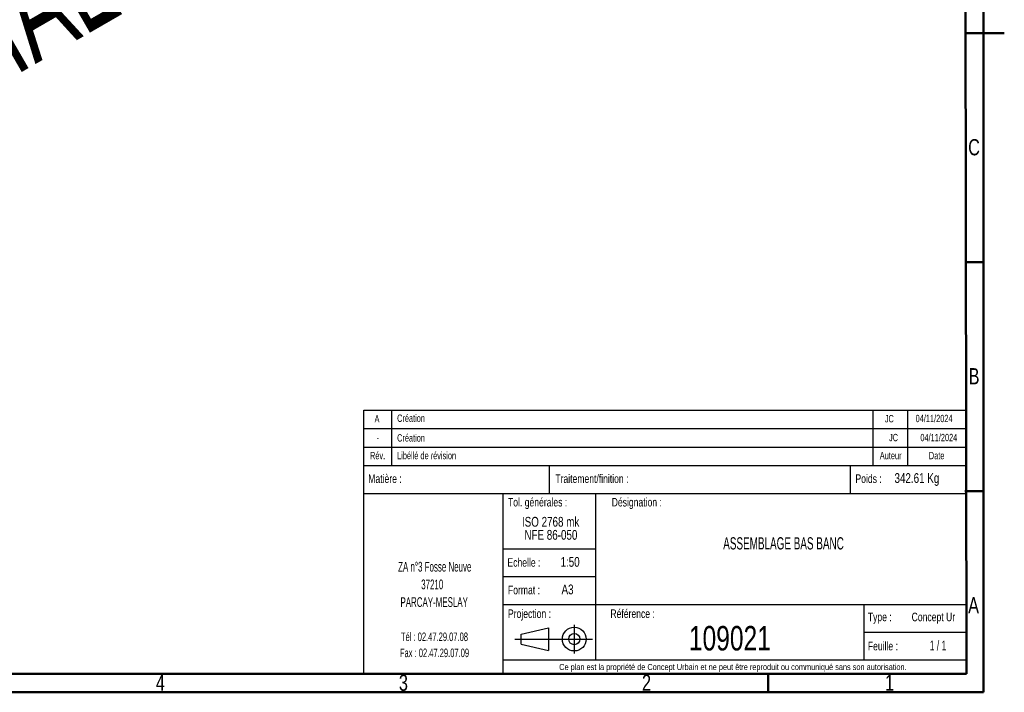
# Model space of a CAD drawing. Header units: millimetres. Extents: x 1 to 419, y 6 to 296.
# Tile 11 of 12: x 206 to 419, y 6 to 151. Entities that reach past the tile are written whole.
import ezdxf

# ---------------------------------------------------------------- set-up
doc = ezdxf.new("R2010")
doc.units = ezdxf.units.MM
doc.layers.add('FORMAT', color=7, linetype='Continuous')
doc.styles.add('SLDTEXTSTYLE0', font='TXT', dxfattribs={"width": 0.605})
doc.styles.add('SLDTEXTSTYLE1', font='TXT', dxfattribs={"width": 0.75})
doc.styles.add('SLDTEXTSTYLE2', font='TXT', dxfattribs={"width": 0.65})

# ---------------------------------------------------------------- blocks, each defined once
blk = doc.blocks.new('Ancrage de la table de zones de pliage1')
at = {"layer": 'FORMAT', "color": 7}
for p, q in [((188.03, 25.01), (193.93, 26.37)), ((193.93, 26.37), (193.93, 21.45)), ((193.93, 26.37), (193.93, 21.45)), ((199.51, 27.02), (199.51, 20.82)), ((186.67, 23.91), (203.44, 23.91)), ((188.03, 22.81), (188.03, 25.01)), ((188.03, 22.81), (193.93, 21.45))]:
    blk.add_line(p, q, dxfattribs=at)
for radius in [2.57, 1.21]:
    blk.add_circle((199.51, 23.91), radius, dxfattribs=at)

msp = doc.modelspace()

# ---------------------------------------------------------------- linework, layer by layer
at = {"color": 7, "linetype": 'Continuous', "lineweight": 50}
for p, q in [((414, 291), (414, 6)), ((410, 287), (410.328, 10)), ((418.501, 148.5), (409.999, 148.5)), ((410, 148.5), (414, 148.5)), ((410, 99), (414, 99)), ((410, 49.5), (414, 49.5)), ((410.328, 10), (10, 10)), ((367.5, 10), (367.5, 6)), ((414, 6), (6, 6))]:
    msp.add_line(p, q, dxfattribs=at)
at = {"layer": 'FORMAT'}
for p, q in [((280.1868, 63), (280.1868, 67.0211)), ((280.1868, 67.0211), (410.1868, 67.0211)), ((286.1868, 63), (286.1868, 67.0211)), ((390.1868, 63), (390.1868, 67.0211)), ((397.6868, 63), (397.6868, 67.0211)), ((280.1868, 10), (280.1868, 63)), ((280.1868, 63), (410.1868, 63)), ((286.1868, 55), (286.1868, 63)), ((390.1868, 55), (390.1868, 63)), ((397.6868, 55), (397.6868, 63)), ((280.1868, 59), (410.1868, 59)), ((280.1868, 55), (410.1868, 55)), ((320.1868, 55), (320.1868, 49)), ((385.1868, 55), (385.1868, 49)), ((280.1868, 49), (410.1868, 49)), ((310.1868, 49), (310.1868, 10)), ((330.1868, 49), (330.1868, 13)), ((310.1868, 37), (330.1868, 37)), ((310.1868, 31), (330.1868, 31)), ((310.1868, 25), (410.1868, 25)), ((388.1868, 25), (388.1868, 13)), ((388.1868, 19), (410.1868, 19)), ((310.1868, 13), (410.1868, 13))]:
    msp.add_line(p, q, dxfattribs=at)

# ---------------------------------------------------------------- block references
at = {"color": 7, "linetype": 'Continuous'}
msp.add_blockref('Ancrage de la table de zones de pliage1', (126.1059, -6.4049), dxfattribs=at)

# ---------------------------------------------------------------- texts
at = {"color": 7, "linetype": 'Continuous', "lineweight": 0, "char_height": 3.5, "attachment_point": 2, "style": 'SLDTEXTSTYLE1'}
for s, insert in [('C', (411.9635, 125.576)), ('B', (411.9733, 76.076)), ('A', (411.8602, 26.576)), ('4', (236.2148, 9.826)), ('3', (288.7148, 9.826)), ('2', (341.2148, 9.826)), ('1', (393.7148, 9.826))]:
    msp.add_mtext(s, dxfattribs=dict(at, insert=insert))
at = {"layer": 'FORMAT', "insert": (110.418, 110.7125), "char_height": 22.48958, "attachment_point": 1, "rotation": 30, "style": 'SLDTEXTSTYLE0'}
msp.add_mtext('COMMERCIAL', dxfattribs=at)
at = {"layer": 'FORMAT'}
for s, insert, char_height, attachment_point, style in [('Création', (287.3431, 66.0451), 1.5875, 1, 'SLDTEXTSTYLE1'), ('JC', (393.6633, 65.9321), 1.5875, 2, 'SLDTEXTSTYLE1'), ('04/11/2024', (403.3305, 65.9852), 1.5875, 2, 'SLDTEXTSTYLE1'), ('A', (283.0071, 65.9142), 1.5875, 2, 'SLDTEXTSTYLE1'), ('Création', (287.3431, 61.7876), 1.5875, 1, 'SLDTEXTSTYLE1'), ('JC', (394.5769, 61.8662), 1.5875, 2, 'SLDTEXTSTYLE1'), ('04/11/2024', (404.3583, 61.8662), 1.5875, 2, 'SLDTEXTSTYLE1'), ('-', (283.1827, 61.7876), 1.5875, 2, 'SLDTEXTSTYLE1'), ('Rév.', (283.1355, 57.9728), 1.5875, 2, 'SLDTEXTSTYLE1'), ('Libéllé de révision', (287.3431, 57.9728), 1.5875, 1, 'SLDTEXTSTYLE1'), ('Auteur', (393.9513, 57.9728), 1.5875, 2, 'SLDTEXTSTYLE1'), ('Date', (403.8844, 57.9728), 1.5875, 2, 'SLDTEXTSTYLE1'), ('Matière :', (281.1202, 53.1086), 1.85208, 1, 'SLDTEXTSTYLE1'), ('Traitement/finition :', (321.5252, 53.1086), 1.852083, 1, 'SLDTEXTSTYLE1'), ('Poids :', (386.3507, 53.1086), 1.85208, 1, 'SLDTEXTSTYLE1'), ('342.61 Kg', (394.7881, 53.3717), 2.11667, 1, 'SLDTEXTSTYLE1'), ('Tol. générales :', (311.2959, 48.0265), 1.852, 1, 'SLDTEXTSTYLE1'), ('Désignation :', (339.1174, 48.0241), 1.852083, 2, 'SLDTEXTSTYLE1'), ('ISO 2768 mk', (320.5107, 43.9171), 2.116667, 2, 'SLDTEXTSTYLE1'), ('NFE 86-050', (320.5668, 41.0949), 2.11667, 2, 'SLDTEXTSTYLE1'), ('ASSEMBLAGE BAS BANC', (370.8148, 39.5235), 2.645833, 2, 'SLDTEXTSTYLE0'), ('ZA n°3 Fosse Neuve', (295.4829, 34.2036), 2.116667, 2, 'SLDTEXTSTYLE0'), ('Echelle :', (311.181, 34.9949), 1.85208, 1, 'SLDTEXTSTYLE1'), ('1:50', (324.7121, 35.2581), 2.11667, 2, 'SLDTEXTSTYLE1'), ('37210', (294.94, 30.3814), 2.11667, 2, 'SLDTEXTSTYLE0'), ('Format :', (311.2959, 29.0401), 1.85208, 1, 'SLDTEXTSTYLE1'), ('A3', (322.8629, 29.3033), 2.11667, 1, 'SLDTEXTSTYLE1'), ('PARCAY-MESLAY', (295.3601, 26.5591), 2.116667, 2, 'SLDTEXTSTYLE0'), ('Projection :', (311.2959, 23.921), 1.852083, 1, 'SLDTEXTSTYLE1'), ('Référence :', (338.2203, 23.921), 1.852083, 2, 'SLDTEXTSTYLE1'), ('Type :', (389.025, 23.2187), 1.85208, 1, 'SLDTEXTSTYLE1'), ('Concept Ur', (403.1825, 23.2187), 1.85208, 2, 'SLDTEXTSTYLE1'), ('Tél : 02.47.29.07.08', (295.4201, 18.9264), 1.852083, 2, 'SLDTEXTSTYLE0'), ('109021', (359.2235, 20.3409), 5.29167, 2, 'SLDTEXTSTYLE1'), ('Feuille :', (389.025, 16.9198), 1.85208, 1, 'SLDTEXTSTYLE1'), ('1 / 1', (404.18, 17.1829), 2.11667, 2, 'SLDTEXTSTYLE2'), ('Fax : 02.47.29.07.09', (295.4244, 15.457), 1.852083, 2, 'SLDTEXTSTYLE0'), ('Ce plan est la propriété de Concept Urbain et ne peut être reproduit ou communiqué sans son autorisation.', (359.8844, 12.1364), 1.3229167, 2, 'SLDTEXTSTYLE1')]:
    msp.add_mtext(s, dxfattribs=dict(at, insert=insert, char_height=char_height, attachment_point=attachment_point, style=style))

doc.saveas('drawing.dxf')
